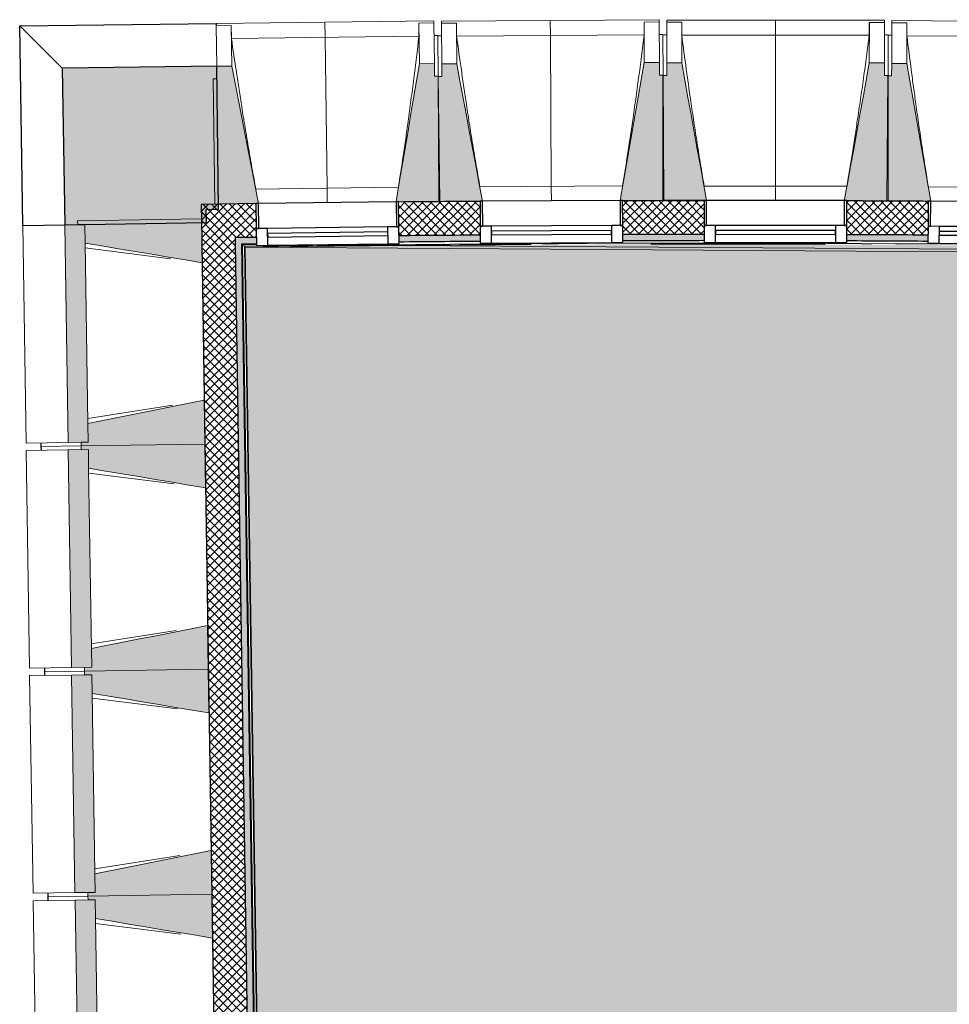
# Model space of a CAD drawing. Header units: millimetres. Extents: x 1909 to 78032, y -36590 to 14615.
# Tile 6 of 68: x 16316 to 20031, y -17311 to -13376. Entities that reach past the tile are written whole.
import ezdxf

# ---------------------------------------------------------------- set-up
doc = ezdxf.new("R2010")
doc.units = ezdxf.units.MM
for name, color, linetype, lineweight in [('A-FLOR', 7, 'Continuous', 25), ('A-FLOR-HRAL', 7, 'Continuous', 18), ('A-GENM', 7, 'Continuous', 18), ('A-GLAZ', 7, 'Continuous', 25), ('A-WALL', 7, 'Continuous', 25), ('A-WALL-PATT', 7, 'Continuous', 25), ('I-WALL', 7, 'Continuous', 25), ('M-AREA-PATT', 7, 'Continuous', 18), ('S-BEAM', 7, 'Continuous', 18)]:
    doc.layers.add(name, color=color, linetype=linetype, lineweight=lineweight)
pattern_1 = [(45, (0, 0), (-17.67767, 17.67767), []), (135, (0, 0), (-17.67767, -17.67767), [])]

# ---------------------------------------------------------------- blocks, each defined once
blk = doc.blocks.new('XXX_VIDE FENETRE - 550-377501-2021_015_1111_DCE_1_50_N0 FINI_SSI_ZDA_ZDM')
at = {"layer": 'A-GLAZ'}
for p, q in [((-285, 0), (-285, -100)), ((-275, 0), (-285, 0)), ((275, 0), (-275, 0)), ((-275, -100), (-275, 0)), ((285, 0), (275, 0)), ((275, 0), (275, -100)), ((285, -100), (285, 0)), ((-285, -100), (-275, -100)), ((-240, -100), (-285, -100)), ((-285, -100), (-285, -167.5)), ((-240, -167.5), (-240, -100)), ((240, -100), (-240, -100)), ((240, -100), (240, -167.5)), ((285, -100), (240, -100)), ((275, -100), (285, -100)), ((285, -167.5), (285, -100)), ((-285, -167.5), (-240, -167.5)), ((-240, -167.5), (240, -167.5)), ((240, -167.5), (285, -167.5))]:
    blk.add_line(p, q, dxfattribs=at)
at = {"layer": 'A-GLAZ', "color": 173, "true_color": 0x5c63b1}
for p, q in [((240, -120), (-240, -120)), ((-240, -120), (-240, -135)), ((-240, -135), (240, -135)), ((240, -135), (240, -120))]:
    blk.add_line(p, q, dxfattribs=at)
blk = doc.blocks.new('Garde-corps - Garde-corps-505471-2021_015_1111_DCE_1_50_N0 FINI_SSI_ZDA_ZDM')
at = {"layer": 'A-FLOR-HRAL'}
for p, q in [((-23182.7, -14271.4), (-23124, -14270.6)), ((-23086, -20374.6), (-23179.6, -14274.3)), ((-23179.6, -14274.3), (-23123.9, -14274.7)), ((-23079, -20367.4), (-23172.4, -14281.4)), ((-23077.3, -20365.6), (-23170.6, -14283.1)), ((-23075.7, -20363.9), (-23168.9, -14284.7)), ((-22974.4, -14275.7), (-17756.7, -14309.4)), ((-21982, -14272.2), (-21918.6, -14271.9)), ((-20704.8, -14272), (-20666.5, -14272.2))]:
    blk.add_line(p, q, dxfattribs=at)
at = {"layer": 'A-FLOR-HRAL', "flags": 128}
for points in [[(-23172.4, -14281.4), (-23176, -14277.8), (-23179.6, -14274.3)], [(-23168.9, -14284.7), (-17678.6, -14320.7), (-14410.7, -14446.4)]]:
    blk.add_lwpolyline(points, dxfattribs=at)
at = {"layer": 'A-FLOR-HRAL'}
for radius, start, end in [(137273, 87.112212, 90.771971), (137269.6, 90.293744, 90.770558), (137283.1, 90.378328, 90.513815), (137283.1, 90.004947, 90.140434), (137269.6, 89.802207, 90.094064), (137283.1, 89.631565, 89.767052)]:
    blk.add_arc((-21322.9, -151541.9), radius, start, end, dxfattribs=at)
for points, knots in [([(-23179.6, -14274.3), (-23179.6, -14274.3), (-23179.6, -14274.3), (-23179.7, -14274.3), (-23179.7, -14274.2), (-23179.8, -14274.2), (-23179.9, -14274.1), (-23179.9, -14274), (-23180, -14273.9), (-23180.1, -14273.8), (-23180.2, -14273.7), (-23180.3, -14273.6), (-23180.5, -14273.5), (-23180.6, -14273.4), (-23180.7, -14273.3), (-23180.8, -14273.2), (-23181, -14273), (-23181.1, -14272.9), (-23181.3, -14272.7), (-23181.6, -14272.4), (-23182.1, -14271.9), (-23182.5, -14271.6), (-23182.7, -14271.4)], [0, 0, 0, 0, 0.071429, 0.107143, 0.142857, 0.178571, 0.214286, 0.25, 0.285714, 0.321429, 0.357143, 0.392857, 0.428571, 0.464286, 0.5, 0.535714, 0.571429, 0.607143, 0.642857, 0.714286, 0.857143, 1, 1, 1, 1]), ([(-23168.9, -14284.7), (-23168.9, -14284.7), (-23169, -14284.7), (-23169, -14284.6), (-23169.1, -14284.5), (-23169.3, -14284.4), (-23169.4, -14284.2), (-23169.6, -14284.1), (-23169.8, -14283.9), (-23170, -14283.7), (-23170.2, -14283.5), (-23170.4, -14283.3), (-23170.5, -14283.2), (-23170.6, -14283.1)], [0.075, 0.075, 0.075, 0.075, 0.15, 0.2125, 0.275, 0.35, 0.425, 0.5, 0.6, 0.7, 0.775, 0.85, 1, 1, 1, 1])]:
    blk.add_open_spline(points, degree=3, knots=knots, dxfattribs=at)
blk = doc.blocks.new('B02_ARC_rvt-1-2021_015_1111_DCE_1_50_N0 FINI_SSI_ZDA_ZDM')
at = {"layer": 'A-WALL-PATT', "lineweight": 18}
h = blk.add_hatch(dxfattribs=at)
h.set_pattern_fill('FP_1', color=256, style=0, pattern_type=2)
h.set_pattern_definition(pattern_1)
h.paths.add_polyline_path([(-2612.4, -15514.6), (-2594.6, -15381.2), (-2906.6, -15338.2), (-2924.2, -15472), (-2750.3, -15495.7)])
h.paths.add_polyline_path([(-3489.2, -15396.8), (-3471.6, -15263), (-3794.6, -15221.1), (-3811.3, -15355), (-3493.4, -15396.3)])
h.paths.add_polyline_path([(-4376.8, -15283.5), (-4360.1, -15149.5), (-4683.3, -15109.7), (-4698.3, -15243.9), (-4380.8, -15283)])
h.paths.add_polyline_path([(-5264.3, -15176.1), (-5249.3, -15041.9), (-5572.8, -15004.2), (-5587.8, -15138.4), (-5268.1, -15175.6)])
h.paths.add_polyline_path([(-6154.1, -15074.2), (-6139.2, -14940), (-6462.9, -14904.4), (-6477, -15038.7), (-6157.7, -15073.8)])
h.paths.add_polyline_path([(-7043.8, -14978.3), (-7030.1, -14843.9), (-7353.6, -14810.5), (-7366.9, -14944.9), (-7047.2, -14977.9)])
h.paths.add_polyline_path([(-7934, -14888.1), (-7921.1, -14753.7), (-8245, -14722.4), (-8256.4, -14856.9), (-7937.2, -14887.8)])
h.paths.add_polyline_path([(-8824, -14803.8), (-8812.5, -14669.3), (-9136.9, -14640.1), (-9148.3, -14774.6), (-8826.9, -14803.6)])
h.paths.add_polyline_path([(-9716.2, -14725.2), (-9704.9, -14590.7), (-10029.3, -14563.6), (-10039.9, -14698.1), (-9718.9, -14725)])
h.paths.add_polyline_path([(-10608, -14652.5), (-10597.7, -14517.9), (-10922.2, -14492.9), (-10931.9, -14627.5), (-10610.6, -14652.3)])
h.paths.add_polyline_path([(-11500.3, -14585.6), (-11490.9, -14450.9), (-11815.5, -14428), (-11823.4, -14562.8), (-11502.7, -14585.4)])
h.paths.add_polyline_path([(-12392.2, -14524.5), (-12384.2, -14389.7), (-12709.2, -14368.9), (-12717.2, -14503.7), (-12394.2, -14524.4)])
h.paths.add_polyline_path([(-13286.1, -14469.2), (-13278.2, -14334.4), (-13603.3, -14315.7), (-13610.4, -14450.5), (-13288, -14469.1)])
h.paths.add_polyline_path([(-14179.6, -14419.7), (-14172.5, -14284.9), (-14497.7, -14268.3), (-14503.9, -14403.2), (-14181.3, -14419.6)])
h.paths.add_polyline_path([(-15073.3, -14376.1), (-15067.1, -14241.2), (-15392.5, -14226.8), (-15397.8, -14361.7), (-15074.8, -14376)])
h.paths.add_polyline_path([(-15967.3, -14338.3), (-15962, -14203.4), (-16287.4, -14191), (-16291.9, -14326), (-15968.6, -14338.2)])
h.paths.add_polyline_path([(-16861.5, -14306.3), (-16857.1, -14171.3), (-17182.6, -14161.1), (-17186.2, -14296.1), (-16862.6, -14306.2)])
h.paths.add_polyline_path([(-17755.9, -14280.1), (-17752.4, -14145.2), (-18078, -14137.1), (-18080.6, -14272.1), (-17756.8, -14280.1)])
h.paths.add_polyline_path([(-18650.5, -14259.8), (-18647.8, -14124.8), (-18973.4, -14118.9), (-18974.8, -14253.9), (-18651.1, -14259.8)])
h.paths.add_polyline_path([(-23343, -14248.6), (-23124.3, -14245.6), (-23126, -14110.6), (-23345.1, -14113.6), (-23343, -14247.7)])
h.paths.add_polyline_path([(-19545.2, -14245.3), (-19543.4, -14110.3), (-19869, -14106.5), (-19869.7, -14241.5), (-19545.6, -14245.3)])
h.paths.add_polyline_path([(-22554.3, -14239.3), (-22229.5, -14236.8), (-22230.4, -14101.8), (-22556, -14104.3), (-22554.3, -14237.9)])
h.paths.add_polyline_path([(-20439.9, -14236.6), (-20439, -14101.6), (-20764.7, -14099.9), (-20764.7, -14234.9), (-20440.2, -14236.6)])
h.paths.add_polyline_path([(-21659.5, -14234.2), (-21334.7, -14233.8), (-21334.7, -14098.8), (-21660.4, -14099.2), (-21659.5, -14233.9)])
h = blk.add_hatch(dxfattribs=at)
h.set_pattern_fill('FP_1', color=256, style=0, pattern_type=2)
h.set_pattern_definition(pattern_1)
h.paths.add_polyline_path([(-23246.5, -20540), (-23111.5, -20538), (-23208, -14246.7), (-23343, -14248.6), (-23248.6, -20403)])
at = {"layer": 'A-WALL-PATT', "true_color": 0xdadada}
h = blk.add_hatch(color=254, dxfattribs=at)
h.paths.add_polyline_path([(-2615.8, -15539.3), (-2612.4, -15514.6), (-2924.2, -15472), (-2927.5, -15496.8), (-2768.3, -15518.4)])
h.paths.add_polyline_path([(-3492.5, -15421.6), (-3489.2, -15396.8), (-3811.3, -15355), (-3814.4, -15379.8), (-3493.4, -15421.5)])
h.paths.add_polyline_path([(-4379.9, -15308.3), (-4376.8, -15283.5), (-4500.5, -15268.2), (-4503.4, -15293), (-4380.8, -15308.2)])
h.paths.add_polyline_path([(-4572.9, -15284.4), (-4570, -15259.6), (-4698.3, -15243.9), (-4701.1, -15268.7), (-4579.1, -15283.7)])
h.paths.add_polyline_path([(-5267, -15200.9), (-5264.3, -15176.1), (-5587.8, -15138.4), (-5590.5, -15163.2), (-5268.1, -15200.8)])
h.paths.add_polyline_path([(-6156.9, -15099.1), (-6154.1, -15074.2), (-6477, -15038.7), (-6479.6, -15063.6), (-6157.7, -15099)])
h.paths.add_polyline_path([(-7046.4, -15003.1), (-7043.8, -14978.3), (-7366.9, -14944.9), (-7369.3, -14969.7), (-7047.2, -15003)])
h.paths.add_polyline_path([(-7936.5, -14913), (-7934, -14888.1), (-8256.4, -14856.9), (-8258.5, -14881.8), (-7937.2, -14912.9)])
h.paths.add_polyline_path([(-8826.1, -14828.7), (-8824, -14803.8), (-9148.3, -14774.6), (-9150.4, -14799.5), (-8826.9, -14828.7)])
h.paths.add_polyline_path([(-9718.3, -14750.1), (-9716.2, -14725.2), (-9847.3, -14714.2), (-9849.8, -14739), (-9718.9, -14750.1)])
h.paths.add_polyline_path([(-9919.5, -14733.2), (-9917.1, -14708.3), (-10039.9, -14698.1), (-10041.8, -14723.1), (-9925.8, -14732.7)])
h.paths.add_polyline_path([(-10610, -14677.4), (-10608, -14652.5), (-10931.9, -14627.5), (-10933.3, -14652.5), (-10610.6, -14677.4)])
h.paths.add_polyline_path([(-11502.1, -14610.5), (-11500.3, -14585.6), (-11823.4, -14562.8), (-11824.9, -14587.7), (-11502.7, -14610.5)])
h.paths.add_polyline_path([(-12393.6, -14549.5), (-12392.2, -14524.5), (-12717.2, -14503.7), (-12718.6, -14528.7), (-12394.2, -14549.4)])
h.paths.add_polyline_path([(-13287.6, -14494.1), (-13286.1, -14469.2), (-13610.4, -14450.5), (-13611.7, -14475.5), (-13288, -14494.1)])
h.paths.add_polyline_path([(-14180.9, -14444.7), (-14179.6, -14419.7), (-14311.6, -14412.9), (-14313.7, -14437.8), (-14181.3, -14444.7)])
h.paths.add_polyline_path([(-14383.6, -14434.3), (-14381.6, -14409.3), (-14503.9, -14403.2), (-14505.1, -14428.2), (-14389.9, -14433.9)])
h.paths.add_polyline_path([(-15074.4, -14401), (-15073.3, -14376.1), (-15397.8, -14361.7), (-15398.8, -14386.7), (-15074.8, -14401)])
h.paths.add_polyline_path([(-15968.3, -14363.2), (-15967.3, -14338.3), (-16291.9, -14326), (-16292.7, -14351), (-15968.6, -14363.2)])
h.paths.add_polyline_path([(-16862.3, -14331.3), (-16861.5, -14306.3), (-17186.2, -14296.1), (-17186.8, -14321.1), (-16862.6, -14331.2)])
h.paths.add_polyline_path([(-17756.6, -14305.1), (-17755.9, -14280.1), (-18080.6, -14272.1), (-18081.1, -14297.1), (-17756.8, -14305.1)])
h.paths.add_polyline_path([(-18651, -14284.8), (-18650.5, -14259.8), (-18975.3, -14253.8), (-18975.6, -14278.8), (-18651.1, -14284.8)])
h.paths.add_polyline_path([(-23207.7, -14271.7), (-23124, -14270.6), (-23124.7, -14245.6), (-23208, -14246.7), (-23207.7, -14271.5)])
h.paths.add_polyline_path([(-19545.5, -14270.3), (-19545.6, -14245.3), (-19870, -14241.5), (-19869.7, -14266.5), (-19545.6, -14270.3)])
h.paths.add_polyline_path([(-22554, -14264.3), (-22229.4, -14261.8), (-22229.8, -14236.8), (-22554.3, -14239.3)])
h.paths.add_polyline_path([(-20440.1, -14261.6), (-20440.2, -14236.6), (-20764.7, -14234.9), (-20764.7, -14259.9), (-20440.2, -14261.6)])
h.paths.add_polyline_path([(-21659.4, -14259.2), (-21334.8, -14258.8), (-21334.8, -14233.8), (-21659.5, -14234.2)])
at = {"layer": 'A-WALL-PATT', "lineweight": 5, "true_color": 0xdadada}
blk.add_hatch(color=254, dxfattribs=at).paths.add_polyline_path([(-23113.6, -20403), (-23088.6, -20402.7), (-23182.7, -14271.4), (-23207.7, -14271.7), (-23113.7, -20399.2)])
at = {"layer": 'A-FLOR'}
for p, q in [((-20740.5, -14100), (-20745.2, -14100)), ((-20676.7, -14260.3), (-20764.8, -14259.9)), ((-20504, -14261.2), (-20666.4, -14260.3))]:
    blk.add_line(p, q, dxfattribs=at)
at = {"layer": 'A-WALL'}
for p, q in [((-23124.3, -14245.6), (-23208, -14246.7)), ((-23207.7, -14271.7), (-23208, -14246.7)), ((-23113.6, -20403), (-23207.7, -14271.7))]:
    blk.add_line(p, q, dxfattribs=at)
for start, end in [(90.378323, 90.513855), (90.004942, 90.140474), (89.63156, 89.767092)]:
    blk.add_arc((-21322.9, -151541.9), 137308.1, start, end, dxfattribs=at)
at = {"layer": 'I-WALL'}
for p, q in [((-23126, -14110.6), (-23345.1, -14113.6)), ((-23345.1, -14113.6), (-23343, -14248.6)), ((-23343, -14248.6), (-23342.6, -14273.6)), ((-23342.6, -14273.6), (-23246.5, -20540)), ((-23089, -20377.7), (-23182.7, -14271.4))]:
    blk.add_line(p, q, dxfattribs=at)
at = {"layer": 'I-WALL', "flags": 128}
blk.add_lwpolyline([(-23182.7, -14271.4), (-23153.3, -14271), (-23124, -14270.6)], dxfattribs=at)
at = {"layer": 'I-WALL'}
for radius, start, end in [(137443.1, 90.378298, 90.514063), (137443.1, 90.004917, 90.140682), (137443.1, 89.631536, 89.767301), (137283.1, 90.378328, 90.513816), (137283.1, 90.004946, 90.140435), (137283.1, 89.631565, 89.767054)]:
    blk.add_arc((-21322.9, -151541.9), radius, start, end, dxfattribs=at)
at = {"layer": 'A-FLOR-HRAL', "lineweight": 18}
blk.add_blockref('Garde-corps - Garde-corps-505471-2021_015_1111_DCE_1_50_N0 FINI_SSI_ZDA_ZDM', (0, 0), dxfattribs=at)
at = {"layer": 'A-GLAZ', "lineweight": 18}
for p, rotation in [((-22841, -14106.5), 0.7260035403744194), ((-21945.4, -14099.5), 0.3529371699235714), ((-21049.7, -14098.5), 359.9798707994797), ((-20154, -14103.2), 359.606804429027)]:
    blk.add_blockref('XXX_VIDE FENETRE - 550-377501-2021_015_1111_DCE_1_50_N0 FINI_SSI_ZDA_ZDM', p, dxfattribs=dict(at, rotation=rotation))
blk = doc.blocks.new('20_MUR PREFA_01 - Type 1-3119337-2021_015_1111_DCE_1_50_N0 FINI_SSI_ZDA_ZDM')
at = {"layer": 'A-GENM'}
for p, q in [((0, 722.1), (0, 661.4)), ((0, 661.4), (0, 58.5)), ((0, 0.7), (0, 58.5))]:
    blk.add_line(p, q, dxfattribs=at)
blk = doc.blocks.new('Murs 4 - Murs 1-3190715-2021_015_1111_DCE_1_50_N0 FINI_SSI_ZDA_ZDM')
at = {"layer": 'A-WALL-PATT', "true_color": 0x787878}
blk.add_hatch(color=8, dxfattribs=at).paths.add_polyline_path([(-23890.5, -14195.3), (-23323.7, -14186.6), (-23324.5, -14133.6), (-23275.7, -14133), (-23283, -13561.8), (-23900.1, -13569.7), (-23890.6, -14188.3)])
at = {"layer": 'A-WALL'}
for p, q in [((-24070.4, -13400.6), (-23285.1, -13390.7)), ((-24058.2, -14197.8), (-24070.4, -13400.6)), ((-23900.1, -13569.7), (-24070.4, -13400.6)), ((-23285.1, -13390.7), (-23285, -13399.7)), ((-23283, -13561.8), (-23900.1, -13569.7)), ((-23900.1, -13569.7), (-23890.5, -14195.3)), ((-23275.7, -14133), (-23283, -13561.8)), ((-23324.5, -14133.6), (-23275.7, -14133)), ((-23323.7, -14186.6), (-23324.5, -14133.6)), ((-24058.2, -14197.8), (-23890.5, -14195.3)), ((-23890.5, -14195.3), (-23323.7, -14186.6))]:
    blk.add_line(p, q, dxfattribs=at)
blk = doc.blocks.new('B02_DC_STR_rvt-1-2021_015_1111_DCE_1_50_N0 FINI_SSI_ZDA_ZDM')
at = {"layer": 'S-BEAM', "lineweight": 5, "true_color": 0x787878}
for points in [[(-23291, -14112.8), (-23126, -14110.7), (-23126, -14110.1), (-23116.1, -14109.9), (-23223, -13561), (-23283, -13561.8), (-23282.3, -13611.8), (-23297.3, -13612), (-23291.9, -14041.9)], [(-22556, -14103.5), (-22391.1, -14101.4), (-22397.4, -13600.6), (-22412.4, -13600.6), (-22413, -13550.8), (-22473, -13551.5), (-22565.9, -14103), (-22556.1, -14102.8)], [(-22395.4, -14103), (-22230.4, -14102), (-22230.4, -14101.3), (-22220.5, -14101.2), (-22323.8, -13551.6), (-22383.8, -13552), (-22383.8, -13602), (-22398.4, -13602.1), (-22395.8, -14033.1)], [(-21660.4, -14098.5), (-21495.4, -14097.5), (-21498.5, -13596.6), (-21513.5, -13596.6), (-21513.8, -13546.7), (-21573.8, -13547), (-21669.8, -14097.8), (-21660.4, -14097.8)], [(-21334.7, -14099.1), (-21334.7, -14098.4), (-21324.8, -14098.4), (-21424.5, -13548.1), (-21484.5, -13548.1), (-21484.5, -13598.1), (-21499.5, -13598.1), (-21499.7, -14099), (-21334.7, -14099.1)], [(-20599.7, -14099.3), (-20599.5, -13598.4), (-20614.5, -13598.4), (-20614.5, -13548.4), (-20674.5, -13548.4), (-20774.6, -14098.6), (-20764.7, -14098.6), (-20764.7, -14099.3), (-20704.8, -14099.3)], [(-20439, -14102), (-20439, -14101.3), (-20429.2, -14101.3), (-20525.2, -13550.4), (-20585.2, -13550.4), (-20585.6, -13600), (-20600.6, -13599.9), (-20604, -14100.8), (-20439.7, -14101.9)], [(-23877.1, -15065.2), (-23796.5, -15063.9), (-23809.8, -14194), (-23890.5, -14195.3), (-23877.2, -15063.9)], [(-23341.5, -14346.9), (-23344.2, -14171.9), (-23838.8, -14179.5), (-23838.6, -14194.5), (-23809.8, -14194.5), (-23808.7, -14268.5), (-23344.2, -14346.4)], [(-23825, -15079.4), (-23330.4, -15071.8), (-23333.1, -14896.8), (-23797.6, -14989.5), (-23796.5, -15063.9), (-23825.2, -15064.4), (-23825.1, -15071.8)], [(-23327.7, -15246.8), (-23330.4, -15071.8), (-23825, -15079.4), (-23824.8, -15094.4), (-23796, -15094.4), (-23794.9, -15168.4), (-23330.4, -15246.3)], [(-23863.3, -15965.1), (-23782.7, -15963.8), (-23796, -15093.9), (-23876.7, -15095.2), (-23863.4, -15963.8)], [(-23811.2, -15979.3), (-23316.6, -15971.7), (-23319.3, -15796.7), (-23783.8, -15889.4), (-23782.7, -15963.8), (-23811.4, -15964.3), (-23811.3, -15971.7)], [(-23313.9, -16146.7), (-23316.6, -15971.7), (-23811.2, -15979.3), (-23811, -15994.3), (-23782.2, -15994.3), (-23781.1, -16068.3), (-23316.6, -16146.2)], [(-23797.4, -16879.2), (-23302.8, -16871.6), (-23305.5, -16696.6), (-23770, -16789.3), (-23768.9, -16863.7), (-23797.6, -16864.2)], [(-23300.1, -17046.6), (-23302.8, -16871.6), (-23797.4, -16879.2), (-23797.2, -16894.2), (-23768.4, -16894.2), (-23767.3, -16968.2), (-23302.8, -17046.1)], [(-23835.7, -17764.9), (-23755.1, -17763.6), (-23768.4, -16893.7), (-23849.1, -16895), (-23837.7, -17638.8)]]:
    blk.add_hatch(color=8, dxfattribs=at).paths.add_polyline_path(points)
h = blk.add_hatch(color=8, dxfattribs=at)
h.paths.add_polyline_path([(-23768.9, -16863.7), (-23770, -16863.7), (-23770, -16861.8)])
h.paths.add_polyline_path([(-23849.5, -16865), (-23768.9, -16863.7), (-23782.2, -15993.8), (-23862.9, -15995.1), (-23853.5, -16603.6)])
at = {"layer": 'A-FLOR'}
for p, q in [((-23985.6, -15066.8), (-23985.3, -15081.8)), ((-23985.3, -15081.8), (-23985.1, -15096.8)), ((-23971.8, -15966.7), (-23971.5, -15981.7)), ((-23971.5, -15981.7), (-23971.3, -15996.7)), ((-23957.9, -16866.6), (-23957.7, -16881.6)), ((-23957.7, -16881.6), (-23957.5, -16896.6))]:
    blk.add_line(p, q, dxfattribs=at)
at = {"layer": 'S-BEAM'}
for p, q in [((-22415.2, -13379.6), (-23285.1, -13390.7)), ((-22415.2, -13379.6), (-22415.1, -13388.7)), ((-21514.8, -13375.5), (-22384.8, -13380.9)), ((-22384.8, -13389.9), (-22384.8, -13380.9)), ((-21514.8, -13375.5), (-21514.8, -13384.6)), ((-21484.4, -13386), (-21484.4, -13377)), ((-20614.4, -13377.3), (-21484.4, -13377)), ((-20614.4, -13377.3), (-20614.4, -13386.3)), ((-20584.1, -13387.9), (-20584.1, -13378.9)), ((-19714.1, -13384.9), (-20584.1, -13378.9)), ((-23285, -13399.7), (-23225, -13398.9)), ((-23283, -13561.8), (-23285, -13399.7)), ((-23223, -13561), (-23225, -13398.9)), ((-23225, -13398.9), (-23225, -13399.2)), ((-22475.1, -13389.4), (-22415.1, -13388.7)), ((-22475.1, -13389.4), (-22473, -13551.5)), ((-22475.1, -13389.7), (-22475.1, -13389.4)), ((-22415.1, -13388.7), (-22413, -13550.8)), ((-22384.8, -13389.9), (-22324.8, -13389.6)), ((-22383.8, -13552), (-22384.8, -13389.9)), ((-22323.8, -13551.6), (-22324.8, -13389.6)), ((-22324.8, -13389.6), (-22324.7, -13389.8)), ((-21574.8, -13384.9), (-21514.8, -13384.6)), ((-21574.8, -13384.9), (-21573.8, -13547)), ((-21574.8, -13385.2), (-21574.8, -13384.9)), ((-21514.8, -13384.6), (-21513.8, -13546.7)), ((-21484.5, -13548.1), (-21484.4, -13386)), ((-21484.4, -13386), (-21424.4, -13386)), ((-21424.5, -13548.1), (-21424.4, -13386)), ((-21424.4, -13386), (-21424.4, -13386.3)), ((-20674.4, -13386.3), (-20674.5, -13548.4)), ((-20674.5, -13386.5), (-20674.4, -13386.3)), ((-20674.4, -13386.3), (-20614.4, -13386.3)), ((-20614.4, -13386.3), (-20614.5, -13548.4)), ((-20585.2, -13550), (-20584.1, -13387.9)), ((-20584.1, -13387.9), (-20524.1, -13388.4)), ((-20525.2, -13550.4), (-20524.1, -13388.4)), ((-20524.1, -13388.4), (-20524.1, -13388.6)), ((-22474.7, -13441), (-23224.1, -13450.5)), ((-22399.5, -13438.5), (-22414.5, -13438.7)), ((-22399.5, -13438.5), (-22397.4, -13600.6)), ((-22384.4, -13439.9), (-22399.4, -13440)), ((-21574.7, -13436.5), (-22324.2, -13441.1)), ((-21499.5, -13434.5), (-21514.5, -13434.6)), ((-21499.5, -13434.5), (-21498.5, -13596.6)), ((-21484.5, -13436), (-21499.5, -13436)), ((-20674.7, -13437.9), (-21424.2, -13437.6)), ((-20599.5, -13436.3), (-20614.5, -13436.3)), ((-20599.5, -13436.3), (-20599.5, -13598.4)), ((-20584.5, -13437.9), (-20599.5, -13437.8)), ((-19774.7, -13445.1), (-20524.2, -13439.9)), ((-23223, -13561), (-23283, -13561.8)), ((-23283, -13561.8), (-23282.3, -13611.8)), ((-22413, -13550.8), (-22473, -13551.5)), ((-22412.4, -13600.8), (-22413, -13550.8)), ((-22323.8, -13551.6), (-22383.8, -13552)), ((-22383.8, -13552), (-22383.4, -13602)), ((-21513.8, -13546.7), (-21573.8, -13547)), ((-21513.5, -13596.7), (-21513.8, -13546.7)), ((-21424.5, -13548.1), (-21484.5, -13548.1)), ((-21484.5, -13548.1), (-21484.5, -13598.1)), ((-20614.5, -13548.4), (-20674.5, -13548.4)), ((-20614.5, -13598.4), (-20614.5, -13548.4)), ((-20585.2, -13550), (-20585.6, -13600)), ((-20525.2, -13550.4), (-20585.2, -13550)), ((-23282.3, -13611.8), (-23297.3, -13612)), ((-23297.3, -13612), (-23291, -14112.8)), ((-22397.4, -13600.6), (-22412.4, -13600.8)), ((-22383.4, -13602), (-22398.4, -13602.1)), ((-22398.4, -13602.1), (-22395.4, -14103)), ((-22391.1, -14101.4), (-22397.4, -13600.6)), ((-21498.5, -13596.6), (-21513.5, -13596.7)), ((-21499.5, -13598.1), (-21499.7, -14099)), ((-21484.5, -13598.1), (-21499.5, -13598.1)), ((-21495.4, -14097.5), (-21498.5, -13596.6)), ((-20599.5, -13598.4), (-20614.5, -13598.4)), ((-20600.6, -13599.9), (-20604, -14100.8)), ((-20585.6, -13600), (-20600.6, -13599.9)), ((-20599.7, -14099.3), (-20599.5, -13598.4)), ((-23127, -14052.3), (-22556.5, -14045)), ((-22231, -14043.5), (-21660.5, -14040)), ((-21334.9, -14040.6), (-20764.4, -14040.8)), ((-20438.9, -14043.5), (-19868.4, -14047.4)), ((-23291, -14112.8), (-23126, -14110.7)), ((-22556.1, -14103.5), (-22391.1, -14101.4)), ((-22395.4, -14103), (-22230.4, -14102)), ((-21660.4, -14098.5), (-21495.4, -14097.5)), ((-21499.7, -14099), (-21334.7, -14099.1)), ((-20764.8, -14099.3), (-20599.7, -14099.3)), ((-20604, -14100.8), (-20439, -14102)), ((-24058.2, -14197.8), (-23890.5, -14195.3)), ((-24058.2, -14197.8), (-24044.8, -15067.7)), ((-23809.8, -14194), (-23890.5, -14195.3)), ((-23890.5, -14195.3), (-23877.1, -15065.2)), ((-23344.2, -14171.9), (-23838.8, -14179.5)), ((-23838.8, -14179.5), (-23838.6, -14194.5)), ((-23838.6, -14194.5), (-23809.8, -14194)), ((-23809.8, -14194), (-23808.7, -14268.5)), ((-23808.7, -14268.5), (-23809.8, -14194)), ((-23341.5, -14346.9), (-23344.2, -14171.9)), ((-23797.6, -14988.9), (-23808.7, -14269)), ((-23467.4, -14331), (-23808.4, -14287.9)), ((-23330.4, -15071.8), (-23333.1, -14896.8)), ((-23797.9, -14970), (-23458.4, -14916.5)), ((-23797.6, -14989.5), (-23796.5, -15063.9)), ((-23796.5, -15063.9), (-23797.6, -14989.5)), ((-23877.1, -15065.2), (-24044.8, -15067.7)), ((-23985.3, -15081.8), (-23985.6, -15066.8)), ((-23877.1, -15065.2), (-23796.5, -15063.9)), ((-23796.5, -15063.9), (-23825.2, -15064.4)), ((-23825.2, -15064.4), (-23825, -15079.4)), ((-23825, -15079.4), (-23330.4, -15071.8)), ((-23330.4, -15071.8), (-23825, -15079.4)), ((-23327.7, -15246.8), (-23330.4, -15071.8)), ((-24044.4, -15097.7), (-23876.7, -15095.2)), ((-24044.4, -15097.7), (-24031, -15967.6)), ((-23825, -15079.4), (-23985.3, -15081.8)), ((-23985.3, -15081.8), (-23825, -15079.4)), ((-23985.1, -15096.8), (-23985.3, -15081.8)), ((-23796, -15093.9), (-23876.7, -15095.2)), ((-23876.7, -15095.2), (-23863.3, -15965.1)), ((-23825, -15079.4), (-23824.8, -15094.4)), ((-23824.8, -15094.4), (-23796, -15093.9)), ((-23796, -15093.9), (-23794.9, -15168.4)), ((-23794.9, -15168.4), (-23796, -15093.9)), ((-23783.8, -15888.8), (-23794.9, -15168.9)), ((-23453.6, -15230.9), (-23794.6, -15187.8)), ((-23784.1, -15869.9), (-23444.6, -15816.4)), ((-23316.6, -15971.7), (-23319.3, -15796.7)), ((-23783.8, -15889.4), (-23782.7, -15963.8)), ((-23782.7, -15963.8), (-23783.8, -15889.4)), ((-23863.3, -15965.1), (-24031, -15967.6)), ((-23971.5, -15981.7), (-23971.8, -15966.7)), ((-23863.3, -15965.1), (-23782.7, -15963.8)), ((-23782.7, -15963.8), (-23811.4, -15964.3)), ((-23811.4, -15964.3), (-23811.2, -15979.3)), ((-23811.2, -15979.3), (-23316.6, -15971.7)), ((-23316.6, -15971.7), (-23811.2, -15979.3)), ((-23313.9, -16146.7), (-23316.6, -15971.7)), ((-24030.6, -15997.6), (-23862.9, -15995.1)), ((-24030.6, -15997.6), (-24017.2, -16867.5)), ((-23811.2, -15979.3), (-23971.5, -15981.7)), ((-23971.5, -15981.7), (-23811.2, -15979.3)), ((-23971.3, -15996.7), (-23971.5, -15981.7)), ((-23782.2, -15993.8), (-23862.9, -15995.1)), ((-23862.9, -15995.1), (-23849.5, -16865)), ((-23811.2, -15979.3), (-23811, -15994.3)), ((-23811, -15994.3), (-23782.2, -15993.8)), ((-23782.2, -15993.8), (-23781.1, -16068.3)), ((-23781.1, -16068.3), (-23782.2, -15993.8)), ((-23770, -16788.7), (-23781.1, -16068.8)), ((-23439.8, -16130.8), (-23780.8, -16087.7)), ((-23770.2, -16769.8), (-23430.8, -16716.3)), ((-23302.8, -16871.6), (-23305.5, -16696.6)), ((-23770, -16789.3), (-23768.9, -16863.7)), ((-23768.9, -16863.7), (-23770, -16789.3)), ((-23849.5, -16865), (-24017.2, -16867.5)), ((-23957.7, -16881.6), (-23957.9, -16866.6)), ((-23797.4, -16879.2), (-23957.7, -16881.6)), ((-23957.7, -16881.6), (-23797.4, -16879.2)), ((-23957.5, -16896.6), (-23957.7, -16881.6)), ((-23849.5, -16865), (-23768.9, -16863.7)), ((-23768.9, -16863.7), (-23797.6, -16864.2)), ((-23797.6, -16864.2), (-23797.4, -16879.2)), ((-23797.4, -16879.2), (-23302.8, -16871.6)), ((-23302.8, -16871.6), (-23797.4, -16879.2)), ((-23797.4, -16879.2), (-23797.2, -16894.2)), ((-23300.1, -17046.6), (-23302.8, -16871.6)), ((-24016.8, -16897.5), (-23849.1, -16895)), ((-24016.8, -16897.5), (-24003.4, -17767.4)), ((-23768.4, -16893.7), (-23849.1, -16895)), ((-23849.1, -16895), (-23835.7, -17764.9)), ((-23797.2, -16894.2), (-23768.4, -16893.7)), ((-23768.4, -16893.7), (-23767.3, -16968.2)), ((-23767.3, -16968.2), (-23768.4, -16893.7)), ((-23756.2, -17688.6), (-23767.3, -16968.7)), ((-23426, -17030.7), (-23767, -16987.6))]:
    blk.add_line(p, q, dxfattribs=at)
at = {"layer": 'S-BEAM', "flags": 128}
for points in [[(-23225, -13399.2), (-23224.8, -13409.5), (-23224.6, -13419.7), (-23224.5, -13430), (-23224.3, -13440.3), (-23224.1, -13450.5)], [(-22474.7, -13441), (-22474.8, -13430.8), (-22474.8, -13420.5), (-22474.9, -13410.2), (-22475, -13400), (-22475.1, -13389.7)], [(-22324.7, -13389.8), (-22324.6, -13400.1), (-22324.5, -13410.3), (-22324.4, -13420.6), (-22324.3, -13430.9), (-22324.2, -13441.1)], [(-21574.7, -13436.5), (-21574.7, -13426.2), (-21574.7, -13416), (-21574.8, -13405.7), (-21574.8, -13395.5), (-21574.8, -13385.2)], [(-21424.4, -13386.3), (-21424.4, -13396.5), (-21424.3, -13406.8), (-21424.3, -13417.1), (-21424.3, -13427.3), (-21424.2, -13437.6)], [(-20674.7, -13437.9), (-20674.7, -13427.6), (-20674.6, -13417.3), (-20674.6, -13407.1), (-20674.5, -13396.8), (-20674.5, -13386.5)], [(-20524.1, -13388.6), (-20524.1, -13398.9), (-20524.2, -13409.1), (-20524.2, -13419.4), (-20524.2, -13429.7), (-20524.2, -13439.9)], [(-23116.1, -14109.9), (-23129.4, -14041.9), (-23142.7, -13973.2), (-23156.1, -13904.5), (-23169.5, -13835.8), (-23182.9, -13767.1), (-23196.2, -13698.4), (-23209.6, -13629.7), (-23223, -13561)], [(-22473, -13551.5), (-22484.7, -13620.5), (-22496.3, -13689.6), (-22507.9, -13758.6), (-22519.5, -13827.6), (-22531.2, -13896.6), (-22542.8, -13965.6), (-22554.4, -14034.6), (-22565.9, -14103)], [(-22220.5, -14101.2), (-22233.3, -14033.1), (-22246.2, -13964.4), (-22259.1, -13895.6), (-22272.1, -13826.8), (-22285, -13758), (-22297.9, -13689.2), (-22310.8, -13620.4), (-22323.8, -13551.6)], [(-21573.8, -13547), (-21585.8, -13616), (-21597.9, -13684.9), (-21610, -13753.8), (-21622.1, -13822.8), (-21634.1, -13891.7), (-21646.2, -13960.7), (-21658.3, -14029.6), (-21670.3, -14097.9)], [(-21324.8, -14098.4), (-21337.2, -14030.2), (-21349.6, -13961.3), (-21362.1, -13892.5), (-21374.6, -13823.6), (-21387.1, -13754.7), (-21399.5, -13685.9), (-21412, -13617), (-21424.5, -13548.1)], [(-20674.5, -13548.4), (-20687, -13617.2), (-20699.5, -13686.1), (-20712.1, -13755), (-20724.6, -13823.8), (-20737.1, -13892.7), (-20749.6, -13961.5), (-20762.2, -14030.4), (-20774.6, -14098.6)], [(-20429.1, -14101.3), (-20441.1, -14033.1), (-20453.1, -13964.1), (-20465.1, -13895.2), (-20477.1, -13826.2), (-20489.2, -13757.3), (-20501.2, -13688.3), (-20513.2, -13619.4), (-20525.2, -13550.4)], [(-23808.7, -14268.5), (-23741.9, -14279.7), (-23675.2, -14290.9), (-23608.5, -14302.1), (-23541.7, -14313.3), (-23475, -14324.5), (-23408.3, -14335.7), (-23341.5, -14346.9)], [(-23333.1, -14896.8), (-23399.4, -14910), (-23465.8, -14923.3), (-23532.2, -14936.5), (-23598.5, -14949.8), (-23664.9, -14963), (-23731.3, -14976.2), (-23797.6, -14989.5)], [(-23794.9, -15168.4), (-23728.1, -15179.6), (-23661.4, -15190.8), (-23594.7, -15202), (-23527.9, -15213.2), (-23461.2, -15224.4), (-23394.5, -15235.6), (-23327.7, -15246.8)], [(-23319.3, -15796.7), (-23385.6, -15809.9), (-23452, -15823.2), (-23518.4, -15836.4), (-23584.7, -15849.7), (-23651.1, -15862.9), (-23717.5, -15876.1), (-23783.8, -15889.4)], [(-23781.1, -16068.3), (-23714.3, -16079.5), (-23647.6, -16090.7), (-23580.9, -16101.9), (-23514.1, -16113.1), (-23447.4, -16124.3), (-23380.7, -16135.5), (-23313.9, -16146.7)], [(-23305.5, -16696.6), (-23371.8, -16709.8), (-23438.2, -16723.1), (-23504.6, -16736.3), (-23570.9, -16749.6), (-23637.3, -16762.8), (-23703.7, -16776), (-23770, -16789.3)], [(-23767.3, -16968.2), (-23700.5, -16979.4), (-23633.8, -16990.6), (-23567.1, -17001.8), (-23500.3, -17013), (-23433.6, -17024.2), (-23366.8, -17035.4), (-23300.1, -17046.6)]]:
    blk.add_lwpolyline(points, dxfattribs=at)
at = {"layer": 'S-BEAM'}
for points, knots in [([(-23224.1, -13450.5), (-23217.7, -13496), (-23207.7, -13564.2), (-23193.8, -13655.1), (-23182.3, -13728.9), (-23169.4, -13808.4), (-23155.1, -13893.5), (-23140.9, -13974.8), (-23131.4, -14027.7), (-23126.9, -14052.3)], [0, 0, 0, 0, 0.2222222, 0.3333333, 0.4444444, 0.5833333, 0.7222222, 0.8611111, 0.9816328, 0.9816328, 0.9816328, 0.9816328]), ([(-22556.7, -14045.1), (-22550.1, -14003.3), (-22540.2, -13938.8), (-22527.5, -13851.4), (-22517.2, -13777.4), (-22506.4, -13697.6), (-22491.7, -13583.6), (-22481.3, -13498.1), (-22474.7, -13441)], [0.0183438, 0.0183438, 0.0183438, 0.0183438, 0.2222222, 0.3333333, 0.4444444, 0.5833333, 0.7222222, 1, 1, 1, 1]), ([(-22324.2, -13441.1), (-22318, -13486.7), (-22308.5, -13554.9), (-22295.2, -13645.9), (-22284.2, -13719.8), (-22271.8, -13799.3), (-22258.1, -13884.5), (-22244.4, -13966), (-22235.2, -14018.9), (-22230.9, -14043.5)], [0, 0, 0, 0, 0.2222222, 0.3333333, 0.4444444, 0.5833333, 0.7222222, 0.8611111, 0.9816328, 0.9816328, 0.9816328, 0.9816328]), ([(-21660.6, -14040), (-21653.8, -13998.3), (-21643.5, -13933.9), (-21630.2, -13846.5), (-21619.4, -13772.6), (-21608.1, -13692.9), (-21592.6, -13579), (-21581.7, -13493.5), (-21574.7, -13436.5)], [0.0183438, 0.0183438, 0.0183438, 0.0183438, 0.2222222, 0.3333333, 0.4444444, 0.5833333, 0.7222222, 1, 1, 1, 1]), ([(-21424.2, -13437.6), (-21418.3, -13483.2), (-21409.3, -13551.5), (-21396.6, -13642.5), (-21386, -13716.5), (-21374.2, -13796.1), (-21361, -13881.4), (-21347.9, -13962.9), (-21339, -14016), (-21334.8, -14040.6)], [0, 0, 0, 0, 0.2222222, 0.3333333, 0.4444444, 0.5833333, 0.7222222, 0.8611111, 0.9816328, 0.9816328, 0.9816328, 0.9816328]), ([(-20764.5, -14040.8), (-20757.4, -13999.1), (-20746.7, -13934.8), (-20732.9, -13847.5), (-20721.6, -13773.6), (-20709.8, -13694), (-20693.6, -13580.2), (-20682.1, -13494.8), (-20674.7, -13437.9)], [0.0183438, 0.0183438, 0.0183438, 0.0183438, 0.2222222, 0.3333333, 0.4444444, 0.5833333, 0.7222222, 1, 1, 1, 1]), ([(-20524.2, -13439.9), (-20518.7, -13485.6), (-20510, -13553.9), (-20498, -13645), (-20487.8, -13719.1), (-20476.5, -13798.8), (-20463.9, -13884.1), (-20451.3, -13965.7), (-20442.8, -14018.8), (-20438.8, -14043.5)], [0, 0, 0, 0, 0.2222222, 0.3333333, 0.4444444, 0.5833333, 0.7222222, 0.8611111, 0.9816328, 0.9816328, 0.9816328, 0.9816328])]:
    blk.add_open_spline(points, degree=3, knots=knots, dxfattribs=at)
at = {"layer": 'A-WALL', "color": 5, "lineweight": 25, "true_color": 0x0000ff}
blk.add_blockref('Murs 4 - Murs 1-3190715-2021_015_1111_DCE_1_50_N0 FINI_SSI_ZDA_ZDM', (0, 0), dxfattribs=at)
at = {"layer": 'S-BEAM', "color": 5, "lineweight": 25, "true_color": 0x0000ff}
for p, rotation in [((-21945.4, -14100.2), 0.3529371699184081), ((-21049.7, -14099.2), 359.9798707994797), ((-22841, -14107.1), 0.7260035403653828)]:
    blk.add_blockref('20_MUR PREFA_01 - Type 1-3119337-2021_015_1111_DCE_1_50_N0 FINI_SSI_ZDA_ZDM', p, dxfattribs=dict(at, rotation=rotation))
blk = doc.blocks.new('B02_SSI_rvt-1-2021_015_1111_DCE_1_50_N0 FINI_SSI_ZDA_ZDM')
at = {"layer": 'M-AREA-PATT', "true_color": 0x379bff}
h = blk.add_hatch(color=150, dxfattribs=at)
h.paths.add_polyline_path([(-15043, -20380.9), (-15045.1, -20382), (-15047.8, -20396.2), (-15047.9, -20397.3), (-15049.2, -20397.1), (-15047.9, -20388.8), (-15046.1, -20380.6), (-15043.4, -20380.9)])
h.paths.add_polyline_path([(-15103.9, -20494.4), (-15103.9, -20494.4), (-15098.7, -20437.7), (-15094.2, -20437.9), (-15090.7, -20395.2), (-15046.3, -20399.2), (-15046.3, -20398.9), (-15045.1, -20399.2), (-15045.1, -20402.2), (-15044.4, -20402.2), (-15043.4, -20384.6), (-15044, -20382), (-15043, -20380.9), (-15041.6, -20384.2), (-15033.6, -20384.9), (-14963.8, -19543.6), (-14968.8, -19543.2), (-14966.3, -19519.9), (-14961.9, -19519.9), (-14958.9, -19484), (-14966.8, -19482.8), (-14967.4, -19483.3), (-14968.8, -19486.4), (-14969.6, -19484.9), (-14968, -19481.5), (-14966.9, -19465), (-14967.6, -19465.1), (-14968, -19468.2), (-14969.1, -19468.1), (-14969.1, -19468.1), (-15013.5, -19464.4), (-15009.9, -19421.6), (-15014.9, -19421.1), (-14993.1, -19163.5), (-14803.3, -19178.7), (-14410.7, -14446.4), (-15616.3, -14391.3), (-15938.1, -14378.9), (-16817.6, -14347.2), (-17236.6, -14334.2), (-18093.3, -14311.1), (-18405.7, -14304.2), (-19442.8, -14285.3), (-20599.7, -14275), (-20960.2, -14273.8), (-21726.6, -14274), (-22076.8, -14275), (-23168.9, -14284.7), (-23075.7, -20364), (-22389.4, -20356.6), (-22102.6, -20354), (-21842.4, -20352.5), (-21197.4, -20351.4), (-20695.2, -20352.1), (-20157.7, -20355.3), (-19536.3, -20361.8), (-19373.6, -20364), (-18507.4, -20379.1), (-17806.7, -20396), (-17289, -20410.4), (-16595.9, -20433.5), (-16149.1, -20449.6), (-15809.2, -20463.8), (-15103.9, -20494.4)])
h.paths.add_polyline_path([(-15809.1, -20474.4), (-15809.2, -20474.2), (-16037.1, -20464.6), (-15934.9, -20468.9), (-15809.2, -20474.4)])
h.paths.add_polyline_path([(-16758.3, -20438), (-16952, -20431.5), (-16805.9, -20436.4), (-16758.4, -20438)])
h.paths.add_polyline_path([(-17666.4, -20410.1), (-17812.6, -20406.1), (-17701.6, -20409.1)])
h.paths.add_polyline_path([(-15100.6, -20400.5), (-15107.1, -20396.5), (-15108.2, -20394.6), (-15108.1, -20389.2), (-15106.7, -20385.6), (-15104.2, -20384.3), (-15098.5, -20382.8), (-15091.6, -20387.5), (-15091.6, -20389.4), (-15091.6, -20393.4), (-15093.2, -20397.2), (-15095.1, -20398.2), (-15100.6, -20400.5)])
h.paths.add_polyline_path([(-15049.2, -20397.1), (-15089.1, -20393.8), (-15019.3, -19552.8), (-15028.3, -19551.9), (-15024, -19500.1), (-15015, -19500.8), (-15012.2, -19467), (-14972.3, -19470.3), (-14975.1, -19504.1), (-14966.2, -19505), (-14970.5, -19556.9), (-14979.4, -19556.1), (-15049.2, -20397.1)])
h.paths.add_polyline_path([(-18589.2, -20388.1), (-18700.6, -20385.9), (-18589.6, -20388.1)])
h.paths.add_polyline_path([(-19430.2, -20374.1), (-19430.2, -20373.9), (-19430.2, -20374.1)])
h.paths.add_polyline_path([(-20334.9, -20364.9), (-20334.9, -20364.6), (-20499.5, -20363.5), (-20400.4, -20364.3), (-20334.9, -20364.9)])
h.paths.add_polyline_path([(-15074.2, -19642.4), (-15096.3, -19640.6), (-15084.9, -19510), (-15081, -19510.7), (-15080.7, -19510.4), (-15025.7, -19514.9), (-15028.2, -19538.3), (-15065.3, -19535.2), (-15074.2, -19642.3)])
h.paths.add_polyline_path([(-14968.8, -19486.4), (-14971.9, -19486.1), (-14972.3, -19470.4), (-14972.1, -19469.3), (-14970.9, -19469.4), (-14971.3, -19473.9), (-14970.6, -19485), (-14969.6, -19485.7)])
h.paths.add_polyline_path([(-15074.5, -14401.8), (-15074.8, -14401), (-15160.1, -14397.8), (-15074.8, -14401.8)])
h.paths.add_polyline_path([(-15968.3, -14364.1), (-15968.6, -14363.2), (-16145.6, -14357), (-15968.6, -14364.1)])
h.paths.add_polyline_path([(-16862.4, -14332.1), (-16862.6, -14331.2), (-17186.8, -14321.1), (-17186.8, -14321.5), (-16862.6, -14332.1)])
h.paths.add_polyline_path([(-17756.6, -14306), (-17756.8, -14305.1), (-18081.1, -14297.4), (-18081.1, -14297.7), (-17756.8, -14306)])
h.paths.add_polyline_path([(-18651, -14285.6), (-18651.1, -14284.8), (-18975.6, -14278.8), (-18975.6, -14279.6), (-18651.1, -14285.6)])
h.paths.add_polyline_path([(-19545.6, -14274), (-19545.6, -14273.9), (-19545.6, -14274)])
h.paths.add_polyline_path([(-19545.5, -14271), (-19545.6, -14270.3), (-19870.1, -14266.5), (-19869.7, -14267.3), (-19545.6, -14271)])
h.paths.add_polyline_path([(-22554, -14265.1), (-22410.7, -14263.1), (-22554, -14264.3)])
h.paths.add_polyline_path([(-20440.1, -14262.1), (-20440.2, -14261.6), (-20764.8, -14260.1), (-20764.7, -14260.8), (-20440.2, -14262.1)])
h.paths.add_polyline_path([(-21659.4, -14260), (-21386.5, -14258.8), (-21659.4, -14259.2)])

msp = doc.modelspace()

# ---------------------------------------------------------------- block references
at = {"lineweight": 5}
for name in ['B02_DC_STR_rvt-1-2021_015_1111_DCE_1_50_N0 FINI_SSI_ZDA_ZDM', 'B02_ARC_rvt-1-2021_015_1111_DCE_1_50_N0 FINI_SSI_ZDA_ZDM']:
    msp.add_blockref(name, (40386.3, 0), dxfattribs=at)

# ---------------------------------------------------------------- next in the draw order: block references
msp.add_blockref('B02_SSI_rvt-1-2021_015_1111_DCE_1_50_N0 FINI_SSI_ZDA_ZDM', (40386.3, 0), dxfattribs=at)

doc.saveas('drawing.dxf')
